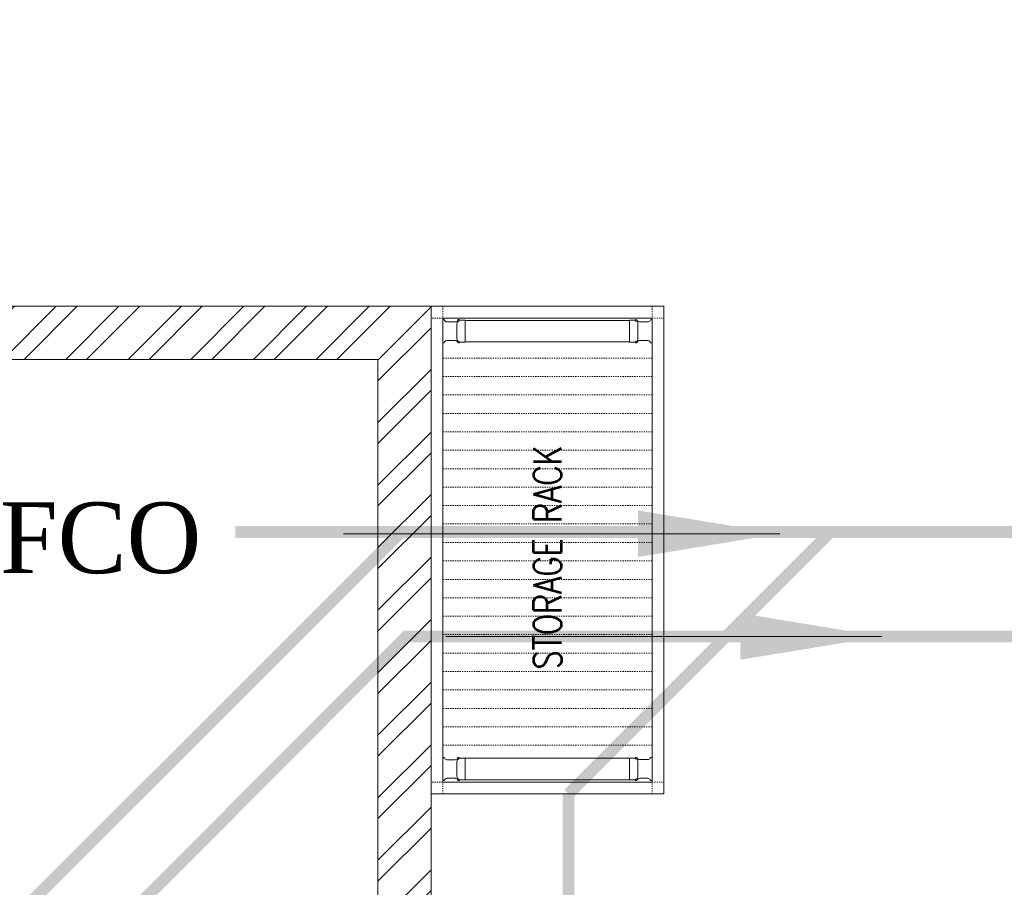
# Model space of a CAD drawing. Header units: inches. Extents: x 105152 to 158499, y 12149 to 30915.
# Tile 47 of 256: x 123822 to 123905, y 21385 to 21459. Entities that reach past the tile are written whole.
import ezdxf

# ---------------------------------------------------------------- set-up
doc = ezdxf.new("R2010")
doc.units = ezdxf.units.IN
doc.header["$MEASUREMENT"] = 0
doc.linetypes.add('IHCL-P-MEZZANINE FLOOR PLAN$0$HIDDEN', pattern=[0.375, 0.25, -0.125])
for name, color, linetype, lineweight in [('AR - PLAN', 251, 'Continuous', 5), ('DRAINAGE ', 7, 'Continuous', 9), ('EQUIPMENT', 7, 'Continuous', 25), ('KIT TEXT.', 5, 'Continuous', 5), ('PD_BRICK WALL_115', 134, 'Continuous', 30), ('PD_HATCH', 45, 'Continuous', 9), ('PP- 75DIA Soil Waste Sewer pipe', 90, 'Continuous', 9), ('PP-Soil Pipe', 1, 'Continuous', 25), ('PP-TEXT', 7, 'Continuous', 40)]:
    doc.layers.add(name, color=color, linetype=linetype, lineweight=lineweight)
doc.layers.add('KIT EQUIPMENT', color=7, linetype='Continuous')
doc.layers.add('PD_025_TEXT', color=61, linetype='Continuous')
doc.styles.add('Arial', font='GOTHIC.TTF')
doc.styles.add('ISO', font='isocp.shx', dxfattribs={"height": 250})
doc.styles.get("Standard").update_dxf_attribs({"font": 'arial.ttf', "height": 6})
doc.dimstyles.new('ISO-10', dxfattribs={"dimtxt": 6, "dimasz": 0.5, "dimexe": 1.25, "dimexo": 0.625, "dimtad": 1, "dimtoh": 1, "dimdec": 1, "dimlunit": 4, "dimtxsty": 'Standard', "dimblk": 'ARCHTICK', "dimcen": 2.5, "dimclrt": 3, "dimadec": 0, "dimazin": 0, "dimtfac": 1, "dimtdec": 1, "dimtmove": 1, "dimatfit": 3, "dimfxl": 1, "dimarcsym": 0})

# ---------------------------------------------------------------- blocks, each defined once
blk = doc.blocks.new('sesrgg')
at = {"layer": 'EQUIPMENT', "color": 251, "linetype": 'Continuous', "lineweight": 5}
for p, q in [((1788352.5, 614303.9), (1788353.7, 614303.2)), ((1788400.4, 614306.9), (1788353.3, 614306.9)), ((1788356.8, 614280.4), (1788356.8, 614297.9)), ((1788396.9, 614280.4), (1788396.9, 614297.9)), ((1788396.9, 614280.4), (1788396.9, 614297.9)), ((1788399.9, 614303.2), (1788401.1, 614303.9)), ((1788399.9, 614303.2), (1788401.2, 614303.9)), ((1788402, 614305.2), (1788402, 614305.3)), ((1789294.6, 614305.2), (1789294.6, 614305.3)), ((1789296.7, 614303.2), (1789295.4, 614303.9)), ((1789296.7, 614303.2), (1789295.4, 614303.9)), ((1789296.2, 614306.9), (1789343.3, 614306.9)), ((1789299.7, 614280.4), (1789299.7, 614297.9)), ((1789299.7, 614280.4), (1789299.7, 614297.9)), ((1789339.8, 614280.4), (1789339.8, 614297.9)), ((1789344.1, 614303.9), (1789342.9, 614303.2)), ((1788352.5, 614274.4), (1788353.7, 614275.1)), ((1788353.2, 614271.4), (1788353.2, 614259.3)), ((1788355.4, 614273.5), (1788354.7, 614272.2)), ((1788393, 614276.5), (1788360.6, 614276.5)), ((1788399, 614272.2), (1788398.3, 614273.5)), ((1788399.9, 614275.1), (1788401.1, 614274.4)), ((1788399.9, 614275.1), (1788401.2, 614274.4)), ((1788400.4, 614271.4), (1788400.4, 614259.3)), ((1788402, 614273), (1788402, 614273)), ((1789294.6, 614273), (1789294.6, 614273)), ((1789296.7, 614275.1), (1789295.4, 614274.4)), ((1789296.7, 614275.1), (1789295.4, 614274.4)), ((1789296.2, 614271.4), (1789296.2, 614259.3)), ((1789297.6, 614272.2), (1789298.3, 614273.5)), ((1789303.6, 614276.5), (1789335.9, 614276.5)), ((1789341.2, 614273.5), (1789341.9, 614272.2)), ((1789344.1, 614274.4), (1789342.9, 614275.1)), ((1789343.4, 614271.4), (1789343.4, 614259.3)), ((1788399.9, 614258.8), (1788353.7, 614258.8)), ((1788353.8, 613904.2), (1788353.7, 614258.8)), ((1788400, 613904.7), (1788399.9, 614258.8)), ((1789296.6, 613904.7), (1789296.7, 614258.8)), ((1789296.7, 614258.8), (1789342.9, 614258.8)), ((1789342.8, 613904.2), (1789342.9, 614258.8)), ((1788352.6, 613889.1), (1788353.8, 613888.4)), ((1788353.3, 613892), (1788353.3, 613904.2)), ((1788400, 613904.7), (1788353.8, 613904.7)), ((1788355.5, 613890), (1788354.8, 613891.2)), ((1788398.3, 613890), (1788399.1, 613891.2)), ((1788400, 613888.3), (1788401.2, 613889.1)), ((1788401.2, 613889.1), (1788400, 613888.4)), ((1788400.5, 613892), (1788400.5, 613904.2)), ((1788402, 613890.4), (1788402, 613890.5)), ((1789294.5, 613890.4), (1789294.5, 613890.5)), ((1789296.6, 613888.3), (1789295.3, 613889.1)), ((1789295.3, 613889.1), (1789296.6, 613888.4)), ((1789296.1, 613892), (1789296.1, 613904.2)), ((1789296.6, 613904.7), (1789342.8, 613904.7)), ((1789298.2, 613890), (1789297.5, 613891.2)), ((1789341.1, 613890), (1789341.8, 613891.2)), ((1789344, 613889.1), (1789342.8, 613888.4)), ((1789343.3, 613892), (1789343.3, 613904.2)), ((1788356.9, 613883.1), (1788356.9, 613865.6)), ((1788393.1, 613887), (1788360.7, 613887)), ((1788397, 613883.2), (1788397, 613865.7)), ((1788397, 613865.6), (1788397, 613883.1)), ((1789299.6, 613883.2), (1789299.6, 613865.7)), ((1789299.6, 613865.6), (1789299.6, 613883.1)), ((1789303.5, 613887), (1789335.8, 613887)), ((1789339.7, 613883.1), (1789339.7, 613865.6)), ((1788352.6, 613859.6), (1788353.8, 613860.3)), ((1788400.4, 613856.6), (1788353.4, 613856.6)), ((1788400, 613860.3), (1788401.2, 613859.6)), ((1788401.2, 613859.6), (1788400, 613860.3)), ((1788402, 613858.2), (1788402, 613858.2)), ((1789294.5, 613858.2), (1789294.5, 613858.2)), ((1789296.6, 613860.3), (1789295.3, 613859.6)), ((1789295.3, 613859.6), (1789296.6, 613860.3)), ((1789296.1, 613856.6), (1789343.2, 613856.6)), ((1789344, 613859.6), (1789342.8, 613860.3))]:
    blk.add_line(p, q, dxfattribs=at)
at = {"layer": 'EQUIPMENT', "color": 251, "linetype": 'IHCL-P-MEZZANINE FLOOR PLAN$0$HIDDEN', "lineweight": 5}
for p, q in [((1788428, 613856.6), (1788428, 614306.9)), ((1788467.7, 613856.6), (1788467.7, 614306.9)), ((1788507.4, 613856.6), (1788507.4, 614306.9)), ((1788547.1, 613856.6), (1788547.1, 614306.9)), ((1788586.8, 613856.6), (1788586.8, 614306.9)), ((1788586.8, 613856.6), (1788586.8, 614306.9)), ((1788626.6, 613856.6), (1788626.6, 614306.9)), ((1788666.3, 613856.6), (1788666.3, 614306.9)), ((1788706, 613856.6), (1788706, 614306.9)), ((1788706, 613856.6), (1788706, 614306.9)), ((1788745.7, 613856.6), (1788745.7, 614306.9)), ((1788785.4, 613856.6), (1788785.4, 614306.9)), ((1788825.1, 613856.6), (1788825.1, 614306.9)), ((1788864.9, 613856.6), (1788864.9, 614306.9)), ((1788904.6, 613856.6), (1788904.6, 614306.9)), ((1788944.3, 613856.6), (1788944.3, 614306.9)), ((1788984, 613856.6), (1788984, 614306.9)), ((1789023.7, 613856.6), (1789023.7, 614306.9)), ((1789063.5, 613856.6), (1789063.5, 614306.9)), ((1789103.2, 613856.6), (1789103.2, 614306.9)), ((1789142.9, 613856.6), (1789142.9, 614306.9)), ((1789182.6, 613856.6), (1789182.6, 614306.9)), ((1789222.3, 613856.6), (1789222.3, 614306.9)), ((1789262.1, 613856.6), (1789262.1, 614306.9))]:
    blk.add_line(p, q, dxfattribs=at)
for points in [[(1788348.4, 614306.9), (1788348.4, 614332.1), (1788323.1, 614332.1), (1788323.1, 614306.9)], [(1789348.2, 614306.9), (1789348.2, 614332.1), (1789373.5, 614332.1), (1789373.5, 614306.9)], [(1788348.4, 613856.6), (1788348.4, 613831.3), (1788323.1, 613831.3), (1788323.1, 613856.6)], [(1789348.2, 613856.6), (1789348.2, 613831.3), (1789373.5, 613831.3), (1789373.5, 613856.6)]]:
    blk.add_lwpolyline(points, close=True, dxfattribs=at)
at = {"layer": 'EQUIPMENT', "color": 251, "linetype": 'Continuous', "lineweight": 5}
for centre, radius, start, end in [((1788353.3, 614305.3), 1.6, 89.991, 239.97), ((1788350.7, 614297.9), 6.07, 359.982, 59.988), ((1788403, 614297.9), 6.07, 119.991, 179.997), ((1788403, 614297.9), 6.07, 119.994, 180), ((1788400.4, 614305.3), 1.6, 299.976, 89.991), ((1788400.3, 614305.2), 1.6, 299.973, 359.979), ((1789296.2, 614305.3), 1.6, 90.009, 240.024), ((1789296.2, 614305.2), 1.6, 180.021, 240.027), ((1789293.6, 614297.9), 6.07, 0.003, 60.009), ((1789293.6, 614297.9), 6.07, 0, 60.006), ((1789345.9, 614297.9), 6.07, 120.012, 180.018), ((1789343.3, 614305.3), 1.6, 300.03, 90.009), ((1788353.3, 614273), 1.6, 119.994, 329.979), ((1788350.7, 614280.4), 6.07, 299.976, 359.982), ((1788360.7, 614270.4), 6.07, 89.991, 149.997), ((1788393, 614270.4), 6.07, 29.985, 89.991), ((1788403, 614280.4), 6.07, 179.991, 239.997), ((1788403, 614280.4), 6.07, 180, 239.97), ((1788400.4, 614273), 1.6, 209.967, 59.988), ((1788400.3, 614273), 1.6, 359.967, 59.973), ((1789296.2, 614273), 1.6, 120.027, 180.033), ((1789296.2, 614273), 1.6, 120.012, 330.033), ((1789293.6, 614280.4), 6.07, 300.003, 0.009), ((1789293.6, 614280.4), 6.07, 300.03, 0), ((1789303.6, 614270.4), 6.07, 90.009, 150.015), ((1789335.9, 614270.4), 6.07, 30.003, 90.009), ((1789345.9, 614280.4), 6.07, 180.018, 240.024), ((1789343.3, 614273), 1.6, 210.021, 60.006), ((1788353.7, 614259.3), 0.506, 180, 269.973), ((1788399.9, 614259.3), 0.506, 269.973, 359.982), ((1789296.7, 614259.3), 0.506, 180.018, 270.027), ((1789342.9, 614259.3), 0.506, 270.027, 0), ((1788353.4, 613890.4), 1.6, 29.985, 239.97), ((1788353.8, 613904.2), 0.506, 89.991, 180), ((1788350.8, 613883.1), 6.07, 359.982, 59.988), ((1788360.7, 613893.1), 6.07, 209.967, 269.973), ((1788393.1, 613893.1), 6.07, 269.973, 329.979), ((1788403.1, 613883.1), 6.07, 119.994, 180), ((1788403.1, 613883.1), 6.07, 119.991, 179.997), ((1788400.4, 613890.4), 1.6, 299.976, 149.997), ((1788400, 613904.2), 0.506, 359.982, 89.991), ((1788400.4, 613890.4), 1.6, 299.973, 359.979), ((1789296.1, 613890.4), 1.6, 30.003, 240.024), ((1789296.1, 613890.4), 1.6, 180.021, 240.027), ((1789296.6, 613904.2), 0.506, 90.009, 180.018), ((1789293.5, 613883.1), 6.07, 0, 60.006), ((1789293.5, 613883.1), 6.07, 0.003, 60.009), ((1789303.5, 613893.1), 6.07, 210.021, 270.027), ((1789335.8, 613893.1), 6.07, 270.027, 330.033), ((1789345.8, 613883.1), 6.07, 120.012, 180.018), ((1789343.2, 613890.4), 1.6, 300.03, 150.015), ((1789342.8, 613904.2), 0.506, 0, 90.009), ((1788353.4, 613858.2), 1.6, 119.994, 269.973), ((1788350.8, 613865.6), 6.07, 299.976, 359.982), ((1788403.1, 613865.6), 6.07, 179.991, 239.997), ((1788403.1, 613865.6), 6.07, 180, 239.97), ((1788400.4, 613858.2), 1.6, 269.973, 59.988), ((1788400.4, 613858.2), 1.6, 359.967, 59.973), ((1789296.1, 613858.2), 1.6, 120.027, 180.033), ((1789296.1, 613858.2), 1.6, 120.012, 270.027), ((1789293.5, 613865.6), 6.07, 300.003, 0.009), ((1789293.5, 613865.6), 6.07, 300.03, 0), ((1789345.8, 613865.6), 6.07, 180.018, 240.024), ((1789343.2, 613858.2), 1.6, 270.027, 60.006)]:
    blk.add_arc(centre, radius, start, end, dxfattribs=at)
at = {"layer": 'KIT EQUIPMENT', "color": 251, "lineweight": 5}
for points in [[(1789373.5, 614332.1), (1789373.5, 613831.3), (1788323.1, 613831.3), (1788323.1, 614332.1)], [(1789348.2, 614306.9), (1789348.2, 613856.6), (1788348.4, 613856.6), (1788348.4, 614306.9)]]:
    blk.add_lwpolyline(points, close=True, dxfattribs=at)
blk = doc.blocks.new('A$C6E471120')
at = {"layer": 'EQUIPMENT', "color": 251, "rotation": 90}
blk.add_blockref('sesrgg', (611068.2, -1793412.1), dxfattribs=at)
at = {"layer": 'KIT TEXT.', "color": 251, "insert": (-2983, -4820.8, 488.6), "char_height": 60.175, "width": 1100.284, "attachment_point": 7, "rotation": 90, "style": 'ISO'}
blk.add_mtext('{\\Fromans|c0;\\W0.8;STORAGE RACK}', dxfattribs=at)
blk = doc.blocks.new('FIRST FLOOR PLAN 0')
at = {"layer": 'PD_HATCH', "lineweight": 5}
h = blk.add_hatch(dxfattribs=at)
h.set_pattern_fill('ANSI32', color=251, scale=10)
h.set_pattern_definition([(45, (-550.7706, -242.3818), (-2.65165, 2.65165), []), (45, (-549.0028, -242.3818), (-2.65165, 2.65165), [])])
h.paths.add_polyline_path([(-540, -240.3), (-583.25, -240.3), (-583.25, -244.8), (-540, -244.8)])
h.paths.add_polyline_path([(-625.25, -240.3), (-668.5, -240.3), (-668.5, -244.8), (-625.25, -244.8)], flags=17)
h.paths.add_polyline_path([(-540, -323.5), (-540, -328), (-378, -328), (-378, -323.5), (-531, -323.5), (-531, -234), (-471, -234), (-471, -258), (-466.5, -258), (-466.5, -234), (-387, -234), (-387, -262), (-382.5, -262), (-382.5, -103), (-378, -103), (-378, -98.5), (-387, -98.5), (-387, -225), (-531, -225), (-531, -9), (-540, -9)])
h.paths.add_polyline_path([(-595.5, -332.937), (-591, -332.937), (-591, -328), (-582, -328), (-582, -323.5), (-668.5, -323.5), (-668.5, -168), (-745.5, -168), (-745.5, -172.5), (-673, -172.5), (-673, -323.5), (-729, -323.5), (-729, -328), (-595.5, -328)])
at = {"layer": 'PD_BRICK WALL_115', "color": 251, "lineweight": 5}
for points in [[(-729, -323.5), (-673, -323.5), (-673, -225), (-677.5, -225), (-677.5, -220.5), (-673, -220.5), (-673, -220.5), (-673, -220.5), (-673, -219.5), (-673, -219.5), (-673, -172.5), (-741, -172.5)], [(-747, -168), (-668.5, -168), (-668.5, -323.5), (-582, -323.5), (-582, -328), (-591, -328), (-591, -332.937), (-595.5, -332.937), (-595.5, -328), (-729, -328)]]:
    blk.add_lwpolyline(points, dxfattribs=at)
at = {"layer": 'PD_025_TEXT', "color": 251, "xscale": 0.03937007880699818, "yscale": 0.03937007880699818, "zscale": 0.03937007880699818}
blk.add_blockref('A$C6E471120', (-540, -8.999), dxfattribs=at)
blk = doc.blocks.new('_ArchTick')
at = {"color": 0, "linetype": 'ByBlock', "const_width": 0.15}
blk.add_lwpolyline([(-0.5, -0.5), (0.5, 0.5)], dxfattribs=at)
blk = doc.blocks.new('DRAINAGE')
at = {"layer": 'PP- 75DIA Soil Waste Sewer pipe', "ltscale": 0.015, "const_width": 1}
for points in [[(339.107, 457.95), (670.019, 457.95), (679.541, 467.471)], [(339.129, 459.405), (339.129, 456.524)], [(300.48, 404.201), (354.228, 457.95)], [(390.619, 457.95), (368.407, 435.738)], [(368.407, 389.699), (368.407, 435.738)]]:
    blk.add_lwpolyline(points, dxfattribs=at)
at = {"layer": 'PP-Soil Pipe', "color": 1, "ltscale": 0.015}
blk.add_lwpolyline([(329.985, 339.922, 1, 1, 0), (329.985, 424.312, 1, 1, 0), (354.657, 449.092, 1, 1, 0), (662.905, 449.092, 1, 1, 0), (673.486, 459.674, 1, 1, 0)], format="xyseb", dxfattribs=at)
at = {"layer": 'PP- 75DIA Soil Waste Sewer pipe', "ltscale": 0.015}
blk.add_leader([(386.311, 457.807, 19.236), (349.346, 457.807, 19.236)], dimstyle='ISO-10', override={"dimasz": 12, "dimgap": 0.625, "dimtad": 0}, dxfattribs=at)
at = {"layer": 'PP-Soil Pipe', "color": 1, "lineweight": 5, "ltscale": 0.015}
blk.add_leader([(394.975, 449.092), (358.011, 449.092)], dimstyle='ISO-10', override={"dimasz": 12, "dimgap": 0.625, "dimtad": 0}, dxfattribs=at)
at = {"layer": 'PP-TEXT', "insert": (337.303, 454.377), "char_height": 6, "width": 48.44598, "attachment_point": 9, "style": 'Arial', "bg_fill": 2}
blk.add_mtext('\\pxqr;{\\fTimes New Roman|b0|i0|c0|p34;FCO}', dxfattribs=at)

msp = doc.modelspace()

# ---------------------------------------------------------------- block references
at = {"layer": 'AR - PLAN', "color": 251}
msp.add_blockref('FIRST FLOOR PLAN 0', (124524.885, 21602.603), dxfattribs=at)

# ---------------------------------------------------------------- next in the draw order: block references
at = {"layer": 'DRAINAGE '}
msp.add_blockref('DRAINAGE', (123499.617, 20957.511), dxfattribs=at)

doc.saveas('drawing.dxf')
